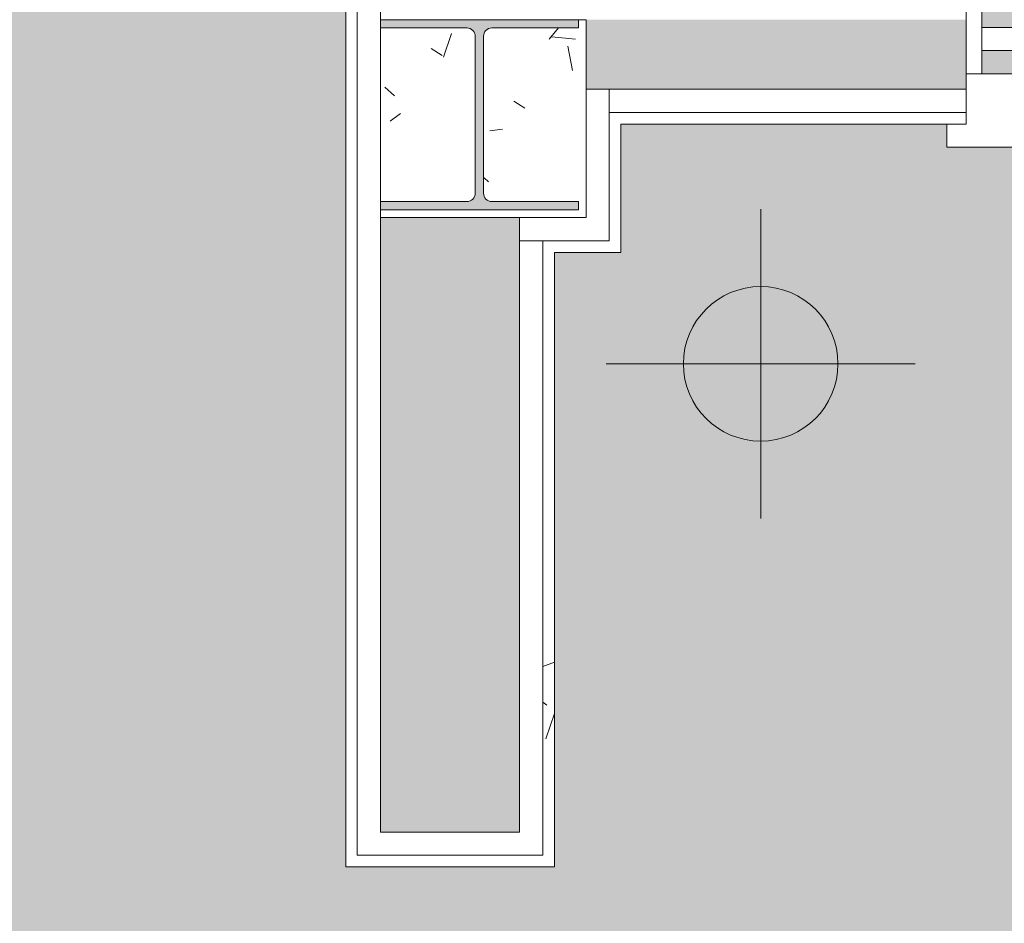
# Model space of a CAD drawing. Header units: millimetres. Extents: x 5980700 to 6194397, y -12939 to 2351883.
# Tile 2 of 124: x 6023426 to 6024700, y -9382 to -8213. Entities that reach past the tile are written whole.
import ezdxf

# ---------------------------------------------------------------- set-up
doc = ezdxf.new("R2010")
doc.units = ezdxf.units.MM
for name, color, linetype, lineweight in [('A-DOOR-FRAM', 31, 'Continuous', 18), ('A-FLOR-PATT', 8, 'Continuous', 18), ('A-GLAZ', 151, 'Continuous', 9), ('A-GLAZ-SILL', 1, 'Continuous', 9), ('A-WALL', 113, 'Continuous', 18), ('A-WALL-PATT', 111, 'Continuous', 25), ('P-PIPE', 3, 'Continuous', 9), ('P-PIPE-CNTR', 3, 'Continuous', 9), ('S-COLS', 52, 'Continuous', 9)]:
    doc.layers.add(name, color=color, linetype=linetype, lineweight=lineweight)
pattern_1 = [(49.99999999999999, (0, 0), (728.73650110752, -63.75582262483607), [76.2, -838.2]), (355, (0, 0), (-140.9716152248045, 764.2276025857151), [60.96, -670.56]), (100.451, (60.728, -5.313), (587.770006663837, 700.4667512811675), [64.76, -712.36]), (46.184, (0, 203.2), (1084.316239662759, -168.1709612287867), [114.3, -1257.3]), (96.636, (90.36, 189.186), (949.6099128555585, 989.7098464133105), [97.14, -1068.54]), (351.184, (0, 203.2), (949.620552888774, 989.7011531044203), [91.44, -1005.84]), (21, (101.6, 152.4), (606.4578690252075, -409.0605652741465), [76.2, -838.2]), (326, (101.6, 152.4), (247.208340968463, 736.752917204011), [60.96, -670.56]), (71.45100000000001, (152.138, 118.312), (853.6682507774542, 327.6854711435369), [64.76, -712.36]), (37.50000000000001, (0, 0), (12.35469342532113, 338.2201185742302), [33.528, -628.904, 33.528, -647.192, -673.1]), (37.50000000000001, (0, 0), (12.35469342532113, 338.2201185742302), [-1343.152, 33.528, -639.572]), (7.499999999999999, (0, 0), (267.2788744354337, 400.7221270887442), [33.528, -354.584, 33.528, -613.664, -256.54]), (7.499999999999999, (0, 0), (267.2788744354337, 400.7221270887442), [-1035.304, 33.528, -223.012]), (327.5, (-226.568, 0), (542.363331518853, -22.91534459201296), [33.528, -220.472, 33.528, -758.952, -1051.56]), (327.5, (-226.568, 0), (542.363331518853, -22.91534459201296), [-1046.48, 33.528, -1018.032]), (317.5, (-328.168, 0), (592.5169587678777, 101.7071067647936), [33.528, -296.672, 33.528, -492.76, -746.76]), (317.5, (-328.168, 0), (592.5169587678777, 101.7071067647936), [-856.488, 33.528, -713.232])]

# ---------------------------------------------------------------- blocks, each defined once
blk = doc.blocks.new('FX-HRT-JANELA_CORRER-4FLS - 330x190cm-4FLS-ALU-3_0cmFolha 5-3910586-PLANTA DE CAIMENTO DE PISOS - TÉRREO')
at = {"layer": 'A-DOOR-FRAM', "lineweight": 5}
h = blk.add_hatch(dxfattribs=at)
h.set_pattern_fill('FP_43', color=256, style=0, pattern_type=2)
h.set_pattern_definition([(225, (-14173.617, -8270.326), (449.0128060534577, -449.0128060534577), []), (225, (-14332.367, -8270.326), (5.684341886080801e-14, -898.0256121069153), []), (225, (-14014.867, -8270.326), (5.684341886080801e-14, -898.0256121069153), [])])
h.paths.add_polyline_path([(-1629.999999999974, 12.50000000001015), (-1649.999999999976, 12.50000000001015), (-1649.999999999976, -77.49999999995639), (-1629.999999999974, -76.5606060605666), (-1629.999999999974, -39.48467825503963)])
h.paths.add_polyline_path([(1630.000000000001, 12.50000000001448), (1630.000000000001, -77.4999999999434), (1649.999999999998, -77.4999999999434), (1649.999999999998, 12.50000000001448)])
at = {"layer": 'A-GLAZ', "lineweight": 5}
h = blk.add_hatch(color=251, dxfattribs=at)
h.paths.add_polyline_path([(790.0000000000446, 12.50000000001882), (-1629.999999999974, 12.50000000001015), (-1629.999999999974, -17.49999999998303), (-789.999999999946, -17.49999999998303), (-789.999999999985, -47.49999999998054), (790.0000000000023, -47.49999999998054), (790.0000000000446, -17.49999999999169), (1630.000000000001, -17.49999999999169), (1630.000000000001, 12.50000000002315), (840.000000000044, 12.50000000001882)])
h.paths.add_polyline_path([(-1629.999999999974, -47.49999999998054), (-1629.999999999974, -77.49999999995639), (-839.9999999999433, -77.49999999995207), (-839.9999999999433, -47.49999999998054), (-1579.99999999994, -47.49999999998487)])
h.paths.add_polyline_path([(939.0418569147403, -47.49999999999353), (840.000000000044, -47.49999999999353), (840.000000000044, -77.49999999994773), (1630.000000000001, -77.4999999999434), (1630.000000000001, -47.4999999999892), (1580.000000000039, -47.4999999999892)])
at = {"layer": 'A-DOOR-FRAM', "color": 250, "lineweight": 5}
for p, q in [((1630.000000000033, -17.50000000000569), (1580.000000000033, -17.50000000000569)), ((1580.000000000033, -47.50000000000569), (1630.000000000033, -47.50000000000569))]:
    blk.add_line(p, q, dxfattribs=at)
at = {"layer": 'A-GLAZ', "color": 90, "lineweight": 5}
blk.add_line((1629.999999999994, 12.49999999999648), (-1630.000000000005, 12.49999999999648), dxfattribs=at)
at = {"layer": 'A-GLAZ', "color": 130}
for p, q in [((1649.999999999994, 12.49999999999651), (1629.999999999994, 12.49999999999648)), ((1629.999999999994, 12.49999999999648), (1629.999999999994, -77.5)), ((1649.999999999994, -77.49999999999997), (1649.999999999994, 12.49999999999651))]:
    blk.add_line(p, q, dxfattribs=at)
blk = doc.blocks.new('FP_70-PLANTA DE CAIMENTO DE PISOS - TÉRREO')
at = {"layer": 'A-GLAZ-SILL', "color": 90, "lineweight": 5}
blk.add_line((1674.999999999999, 107.4999999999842), (-1674.999999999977, 107.4999999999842), dxfattribs=at)
blk = doc.blocks.new('CC_PEITORIL - PEITORIL-V69-PLANTA DE CAIMENTO DE PISOS - TÉRREO')
at = {"layer": 'A-GLAZ-SILL', "lineweight": 5}
h = blk.add_hatch(dxfattribs=at)
h.set_pattern_fill('FP_91', color=256, style=0, pattern_type=2)
h.set_pattern_definition([(180, (-14173.617, -8270.326), (-406.4, -101.6000000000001), [33.528, -271.272, 33.528, -1896.872]), (180, (-14173.617, -8270.326), (-406.4, -101.6000000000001), [-338.328, -271.272, 33.528, -576.072, -1016]), (180, (-14173.617, -8270.326), (-406.4, -101.6000000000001), [-1219.2, 33.528, -271.272, 33.528, -677.672]), (180, (-14173.617, -8270.326), (-406.4, -101.6000000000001), [-1557.528, -169.672, 33.528, -474.472]), (300.0000000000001, (-14326.017, -8321.126), (291.188181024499, -301.1527240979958), [33.528, -271.272, 33.528, -1896.872]), (300.0000000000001, (-14326.017, -8321.126), (291.188181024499, -301.1527240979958), [-338.328, -271.272, 33.528, -576.072, -1016]), (300.0000000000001, (-14326.017, -8321.126), (291.188181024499, -301.1527240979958), [-1219.2, 33.528, -271.272, 33.528, -677.672]), (300.0000000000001, (-14326.017, -8321.126), (291.188181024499, -301.1527240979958), [-1557.528, -169.672, 33.528, -474.472]), (59.99999999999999, (-14376.817, -8524.326), (115.2118189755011, 402.7527240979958), [33.528, -271.272, 33.528, -1896.872]), (59.99999999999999, (-14376.817, -8524.326), (115.2118189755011, 402.7527240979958), [-338.328, -271.272, 33.528, -576.072, -1016]), (59.99999999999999, (-14376.817, -8524.326), (115.2118189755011, 402.7527240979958), [-1219.2, 33.528, -271.272, 33.528, -677.672]), (59.99999999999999, (-14376.817, -8524.326), (115.2118189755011, 402.7527240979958), [-1557.528, -169.672, 33.528, -474.472])])
h.paths.add_polyline_path([(-1649.999999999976, 100.9916647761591), (-1674.999999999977, 100.9916647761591), (-1674.999999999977, 77.50000000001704), (-1649.999999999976, 77.50000000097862), (-1649.999999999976, 12.50000000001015), (1649.999999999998, 12.50000000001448), (1649.999999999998, 77.50000000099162), (1674.999999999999, 77.50000000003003), (1674.999999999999, 100.9916647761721), (-1416.440686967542, 100.9916647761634)])
h = blk.add_hatch(dxfattribs=at)
h.set_pattern_fill('FP_92', color=256, style=0, pattern_type=2)
h.set_pattern_definition([(36.87, (-14808.617, -9857.826), (-4762.494328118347, -3175.008507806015), [793.75, -7143.75]), (26.565, (-15761.117, -9381.576), (1587.501456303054, 1587.499067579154), [1774.879, -1774.879]), (18.435, (-15761.117, -8587.826), (3174.997452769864, 1587.502903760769), [1004.024, -4016.092])])
h.paths.add_polyline_path([(-1649.999999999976, 100.9916647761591), (-1674.999999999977, 100.9916647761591), (-1674.999999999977, 77.50000000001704), (-1649.999999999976, 77.50000000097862), (-1649.999999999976, 12.50000000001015), (1649.999999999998, 12.50000000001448), (1649.999999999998, 77.50000000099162), (1674.999999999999, 77.50000000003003), (1674.999999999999, 100.9916647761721), (-1416.440686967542, 100.9916647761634)])
at = {"layer": 'A-GLAZ-SILL', "color": 90, "lineweight": 5}
for p, q in [((1674.999999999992, 107.4999999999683), (1674.999999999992, 100.991664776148)), ((1674.999999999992, 77.50000000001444), (1674.999999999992, 100.9916647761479))]:
    blk.add_line(p, q, dxfattribs=at)
at = {"layer": 'A-GLAZ', "color": 90, "lineweight": 5}
blk.add_blockref('FP_70-PLANTA DE CAIMENTO DE PISOS - TÉRREO', (0, 0), dxfattribs=at)
blk = doc.blocks.new('_ARQPWR_Pilar perfil I - _TP01-V79-PLANTA DE CAIMENTO DE PISOS - TÉRREO')
at = {"layer": 'S-COLS', "lineweight": 5}
h = blk.add_hatch(color=256, dxfattribs=at)
h.paths.add_polyline_path([(-8.483957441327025, 109.1675482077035), (-8.48032248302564, 109.1660425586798), (-5.346365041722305, 109.1660425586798)])
h.paths.add_polyline_path([(-26.22326894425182, -123.0000000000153), (127.9999999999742, -123.000000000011), (127.9999999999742, -112.3000000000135), (16.04999999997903, -112.3000000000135), (8.483957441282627, -109.1660425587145), (5.349999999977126, -101.6000000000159), (5.349999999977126, 101.5999999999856), (8.483957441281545, 109.1660425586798), (16.05000000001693, 112.2999999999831), (127.9999999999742, 112.2999999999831), (127.9999999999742, 122.999999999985), (-127.9992234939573, 122.999999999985), (-127.9963650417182, 112.2999999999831), (-16.04379473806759, 112.2974296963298), (-8.48032248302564, 109.1572669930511), (-5.35000000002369, 101.5936606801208), (-5.352570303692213, -101.6062052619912), (-8.636869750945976, -109.2308865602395), (-16.05000000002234, -112.3000000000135), (-127.9992234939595, -112.3049851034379), (-127.9963650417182, -122.9997299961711), (-124.7961753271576, -123.0000000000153)])
h.paths.add_polyline_path([(-8.48032248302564, -109.1660425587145), (-8.479257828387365, -109.1634722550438), (-5.667285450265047, -107.6255534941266)])
at = {"layer": 'S-COLS', "color": 90, "lineweight": 5}
for p, q in [((127.9999999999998, 123.0000000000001), (-128.0000000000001, 123.0000000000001)), ((-128.0000000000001, 123.0000000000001), (-128.0000000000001, 112.3000000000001)), ((127.9999999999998, 112.3000000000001), (127.9999999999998, 123.0000000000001)), ((-128.0000000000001, 112.3000000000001), (-16.05000000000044, 112.3000000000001)), ((16.04999999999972, 112.3000000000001), (127.9999999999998, 112.3000000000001)), ((-5.350000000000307, 101.6000000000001), (-5.350000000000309, -101.5999999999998)), ((5.349999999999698, -101.6), (5.349999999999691, 101.6)), ((-16.05000000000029, -112.3), (-128.0000000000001, -112.3)), ((-128.0000000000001, -112.3), (-128.0000000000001, -123)), ((127.9999999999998, -112.3), (16.04999999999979, -112.3)), ((127.9999999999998, -123), (127.9999999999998, -112.3)), ((-128.0000000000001, -123), (127.9999999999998, -123))]:
    blk.add_line(p, q, dxfattribs=at)
for centre, radius, start, end in [((-16.05000000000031, 101.6000000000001), 10.70000000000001, 3.307776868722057e-13, 90.00000000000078), ((16.04999999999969, 101.6000000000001), 10.69999999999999, 90.00000000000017, 180.0000000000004), ((-16.05000000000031, -101.6), 10.7, 270, 7.887775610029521e-13), ((16.04999999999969, -101.6), 10.70000000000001, 180.0000000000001, 270.0000000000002)]:
    blk.add_arc(centre, radius, start, end, dxfattribs=at)
blk = doc.blocks.new('FX-PNC-PILAR-TP2 - FX-PNC-PILAR-TP01-4296264-PLANTA DE CAIMENTO DE PISOS - TÉRREO')
at = {"layer": 'A-WALL-PATT', "lineweight": 5}
h = blk.add_hatch(dxfattribs=at)
h.set_pattern_fill('FP_108', color=135, style=0, pattern_type=2)
h.set_pattern_definition([(49.99999999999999, (2e-05, -3e-05), (364.3679291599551, -31.87829433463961), [38.1, -419.1]), (355, (2e-05, -3e-05), (-70.48585119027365, 382.1133031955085), [30.48, -335.28]), (100.451, (30.364, -2.657), (293.8850033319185, 350.2333756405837), [32.38, -356.18]), (46.184, (2e-05, 101.6), (542.1584806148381, -84.08582678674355), [57.15, -628.65]), (96.636, (45.18, 94.59299999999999), (474.8048986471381, 494.8554198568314), [48.57, -534.27]), (351.184, (2e-05, 101.6), (474.8101998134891, 494.8500824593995), [45.72, -502.92]), (21, (50.8, 76.2), (303.2284677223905, -204.530461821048), [38.1, -419.1]), (326, (50.8, 76.2), (123.6038908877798, 368.3760440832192), [30.48, -335.28]), (71.45100000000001, (76.069, 59.15600000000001), (426.8341253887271, 163.8427355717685), [32.38, -356.18]), (37.50000000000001, (2e-05, -3e-05), (6.176645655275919, 169.1101515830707), [16.764, -314.452, 16.764, -323.596, -336.55]), (37.50000000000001, (2e-05, -3e-05), (6.176645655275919, 169.1101515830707), [-671.576, 16.764, -319.786]), (7.499999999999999, (2e-05, -3e-05), (133.63887623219, 200.3614940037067), [16.764, -177.292, 16.764, -306.832, -128.27]), (7.499999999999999, (2e-05, -3e-05), (133.63887623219, 200.3614940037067), [-517.6519999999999, 16.764, -111.506]), (327.5, (-113.284, -3e-05), (271.1818188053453, -11.45836264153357), [16.764, -110.236, 16.764, -379.476, -525.78]), (327.5, (-113.284, -3e-05), (271.1818188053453, -11.45836264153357), [-523.24, 16.764, -509.016]), (317.5, (-164.084, -3e-05), (296.2585102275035, 50.85284694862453), [16.764, -148.336, 16.764, -246.38, -373.38]), (317.5, (-164.084, -3e-05), (296.2585102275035, 50.85284694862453), [-428.244, 16.764, -356.616])])
h.paths.add_polyline_path([(-16581.61301173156, -8468.841821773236), (-16315.61664668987, -8468.841821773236), (-16316.40928962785, -8212.841821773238), (-16325.61664668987, -8212.841821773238), (-16325.61664668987, -8223.54182177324), (-16437.56664668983, -8223.54182177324), (-16445.13268924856, -8226.675779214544), (-16448.26664668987, -8234.241821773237), (-16447.61758285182, -8439.008800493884), (-16445.13268924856, -8445.007864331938), (-16437.56664668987, -8448.141821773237), (-16325.61664668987, -8448.141821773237), (-16325.61664668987, -8458.841821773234), (-16581.61297577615, -8458.841821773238)])
h.paths.add_polyline_path([(-16581.61301173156, -8448.141821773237), (-16469.6604414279, -8448.139251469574), (-16462.09686707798, -8444.998842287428), (-16458.96664668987, -8437.44182177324), (-16458.96921699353, -8234.23561651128), (-16462.10060413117, -8226.675779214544), (-16471.61587018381, -8223.54182177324), (-16581.61301173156, -8223.54182177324), (-16581.61301173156, -8434.374103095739)])
at = {"layer": 'A-WALL', "color": 130, "lineweight": 9}
for p, q in [((-16315.61664668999, -8212.841821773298), (-16325.61664668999, -8212.841821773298)), ((-16315.61664668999, -8468.841821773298), (-16315.61664668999, -8212.841821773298)), ((-16581.61301173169, -8223.541821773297), (-16581.61301173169, -8448.141821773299)), ((-16581.61301173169, -8458.841821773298), (-16581.61301173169, -8468.841821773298)), ((-16581.61301173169, -8468.841821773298), (-16460.28390427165, -8468.841821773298)), ((-16460.28390427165, -8468.841821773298), (-16315.61664668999, -8468.841821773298))]:
    blk.add_line(p, q, dxfattribs=at)
blk = doc.blocks.new('BE-PMSa-MOD-ARQ-CONEXAODOFUTURO-EX-000-R_rvt-1-PLANTA DE CAIMENTO DE PISOS - TÉRREO')
at = {"layer": 'A-FLOR-PATT', "lineweight": 5}
h = blk.add_hatch(dxfattribs=at)
h.set_pattern_fill('FP_2', color=135, style=0, pattern_type=2)
h.set_pattern_definition([(0, (0, 0), (812.8, 203.2), [33.528, -576.072, 33.528, -576.072, -3251.2]), (0, (0, 0), (812.8, 203.2), [-1219.2, 33.528, -1185.672, 33.528, -576.072, -1422.4]), (0, (0, 0), (812.8, 203.2), [-3048, 33.528, -372.872, 33.528, -982.472]), (120, (304.8, 101.6), (-582.3763620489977, 602.3054481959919), [33.52799999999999, -576.0719999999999, 33.52799999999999, -576.0719999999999, -3251.199999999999]), (120, (304.8, 101.6), (-582.3763620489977, 602.3054481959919), [-1219.2, 33.52799999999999, -1185.672, 33.52799999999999, -576.0719999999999, -1422.4]), (120, (304.8, 101.6), (-582.3763620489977, 602.3054481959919), [-3048, 33.52799999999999, -372.8719999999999, 33.52799999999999, -982.4719999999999]), (240, (406.4, 508), (-230.4236379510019, -805.5054481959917), [33.528, -576.072, 33.528, -576.072, -3251.2]), (240, (406.4, 508), (-230.4236379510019, -805.5054481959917), [-1219.2, 33.528, -1185.672, 33.528, -576.072, -1422.4]), (240, (406.4, 508), (-230.4236379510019, -805.5054481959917), [-3048, 33.528, -372.872, 33.528, -982.472])])
h.paths.add_polyline_path([(13153.13200708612, -10125.84100563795), (14705.38782324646, -10125.84100563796), (14705.38782324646, -9779.8857164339), (14699.38782324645, -9779.8857164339), (14699.38782324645, -9763.237570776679), (14681.68558745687, -9763.757413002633), (14670.96395493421, -9768.482704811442), (14665.88782324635, -9780.73757077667), (14665.88782324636, -9856.278958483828), (14670.73620676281, -9865.0681674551), (14677.45883342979, -9868.493127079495), (14678.38782324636, -9869.242380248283), (14678.38782324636, -9881.040871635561), (14674.1436913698, -9882.10035906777), (14663.09686027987, -9878.012306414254), (14654.48340806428, -9869.156476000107), (14652.0250349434, -9859.981702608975), (14651.89263271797, -9855.73757077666), (14650.88782324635, -9855.73757077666), (14651.89263271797, -9780.73757077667), (14653.73085252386, -9770.127241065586), (14655.24199762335, -9764.487570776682), (14667.13782324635, -9752.591745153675), (14683.38782324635, -9748.23757077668), (14699.38782324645, -9748.23757077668), (14699.38782324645, -9731.589425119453), (14705.38782324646, -9731.589425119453), (14705.38782324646, -9705.737570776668), (14755.38782324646, -9705.737570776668), (14755.38782324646, -9754.737570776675), (14795.38782324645, -9754.737570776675), (14796.02424042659, -9756.737570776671), (14812.38782324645, -9756.737570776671), (14811.36426821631, -9815.737570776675), (14810.34779546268, -9815.737570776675), (14811.47778338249, -9818.171971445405), (14811.43015556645, -9819.291362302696), (14811.44856252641, -9820.918341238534), (14827.38782324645, -9827.197475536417), (14827.38782324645, -10125.84100563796), (21231.38515489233, -10125.84100563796), (21231.38515489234, 5919.158994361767), (12003.88515489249, 5918.472013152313), (12003.8851548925, 5447.158205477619), (12268.88333741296, 5447.158205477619), (12268.88333741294, 4674.158994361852), (15653.88333741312, 4674.158994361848), (15653.88333741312, 5447.158205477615), (15923.88333741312, 5447.15820547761), (15923.88333741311, 4674.158994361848), (19999.38682609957, 4674.158994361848), (19999.38682609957, 5447.158205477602), (20269.38682609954, 5447.158205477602), (20269.38682609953, 4280.731645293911), (20299.38682609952, 4280.731645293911), (20298.51487451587, 1530.731645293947), (20269.38682609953, 1530.731645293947), (20269.38682609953, 1143.558994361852), (20299.38682609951, 1143.558994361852), (20298.51487451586, -1606.441005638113), (20269.38682609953, -1606.441005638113), (20269.38682609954, -2040.191005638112), (20299.38682609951, -2040.191005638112), (20298.51487451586, -4790.191005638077), (20269.38682609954, -4790.191005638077), (20269.38682609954, -5273.941005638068), (20299.38682609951, -5273.941005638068), (20298.51487451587, -8023.941005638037), (20269.38682609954, -8023.941005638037), (20269.38682609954, -9308.841005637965), (19999.38682609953, -9308.841005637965), (19999.38682609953, -8513.841794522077), (19913.38333741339, -8513.841794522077), (19913.38333741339, -8347.825683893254), (19635.38599049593, -8347.825683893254), (19635.38599049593, -8377.825683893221), (16285.38599049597, -8376.953732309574), (16285.38599049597, -8347.825683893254), (15971.88333741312, -8347.825683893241), (15971.88333741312, -8513.84179452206), (15921.38515489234, -8513.84179452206), (15921.38515489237, -9312.594001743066), (15651.38515489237, -9312.594001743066), (15651.3851548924, -8513.84179452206), (15603.38515489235, -8513.841794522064), (15603.38515489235, -8377.825683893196), (12316.88333741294, -8377.82568389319), (12316.88333741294, -8513.841794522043), (12268.88333741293, -8513.841794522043), (12268.88333741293, -9312.59400174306), (11998.88333741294, -9312.59400174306), (11998.88333741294, -8513.841794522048), (11950.88333741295, -8513.841794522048), (11950.88333741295, -8347.825683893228), (11867.63333741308, -8347.825683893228), (11867.63333741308, -8377.82568389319), (8517.633337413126, -8376.953732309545), (8517.633337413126, -8347.825683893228), (8434.383337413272, -8347.825683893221), (8434.383337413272, -8468.841794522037), (8419.38333741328, -8468.841794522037), (8419.38333741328, -8498.841794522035), (8434.383337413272, -8498.841794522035), (8434.383337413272, -8513.841794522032), (8386.383337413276, -8513.841794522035), (8386.383337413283, -9312.594001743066), (8116.383337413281, -9312.594001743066), (8116.383337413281, -9125.841005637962), (2121.38333741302, -9125.841005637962), (2121.38333741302, -9312.594001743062), (1851.383337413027, -9312.594001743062), (1851.383337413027, -9125.841005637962), (-4143.616662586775, -9125.841005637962), (-4143.616662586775, -9312.594001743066), (-4413.616662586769, -9312.594001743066), (-4413.616662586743, -8513.841794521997), (-4461.61666258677, -8513.841794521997), (-4461.61666258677, -8498.841794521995), (-4446.616662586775, -8498.841794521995), (-4446.616662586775, -8468.841794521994), (-4461.61666258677, -8468.841794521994), (-4461.61666258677, -8347.825683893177), (-4547.366662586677, -8347.825683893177), (-4547.366662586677, -8377.825683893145), (-7897.36666258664, -8376.953732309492), (-7897.36666258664, -8347.825683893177), (-7983.116662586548, -8347.825683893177), (-7983.116662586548, -8513.841794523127), (-8031.114845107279, -8513.841794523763), (-8031.114845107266, -9308.841005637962), (-8301.114845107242, -9308.841005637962), (-8301.114845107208, -8513.84179452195), (-8349.116662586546, -8513.841794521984), (-8349.116662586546, -8347.825683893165), (-8354.864845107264, -8347.825683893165), (-8354.864845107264, -8377.825683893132), (-11704.86484510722, -8376.953732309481), (-11704.86484510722, -8347.825683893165), (-11710.61666258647, -8347.825683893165), (-11710.61666258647, -8513.841794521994), (-11758.61484510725, -8513.841794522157), (-11758.61484510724, -9308.841005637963), (-12028.61484510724, -9308.841005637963), (-12028.61484510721, -8513.841794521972), (-12076.61666258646, -8513.841794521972), (-12076.61666258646, -8347.825683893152), (-12498.61666258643, -8347.825683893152), (-12498.61666258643, -8377.82568389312), (-15848.61666258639, -8376.953732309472), (-15848.61666258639, -8347.825683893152), (-16270.61666258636, -8347.82568389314), (-16270.61666258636, -8513.841794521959), (-16356.6158860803, -8513.84179452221), (-16356.61588608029, -9308.841005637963), (-16626.61588608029, -9308.841005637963), (-16626.61588608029, -7987.079408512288), (-16656.61588608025, -7987.079408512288), (-16655.74393449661, -5237.079408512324), (-16626.61588608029, -5237.079408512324), (-16626.61588608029, -4803.341005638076), (-16656.61588608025, -4803.341005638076), (-16655.7439344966, -2053.341005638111), (-16626.61588608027, -2053.341005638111), (-16626.61588608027, -1620.841794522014), (-16656.61588608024, -1620.841794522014), (-16655.74393449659, 1129.158205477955), (-16626.61588608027, 1129.158205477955), (-16626.61588608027, 1534.158205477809), (-16656.61588608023, 1534.158205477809), (-16655.74393449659, 4284.158205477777), (-16626.61588608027, 4284.158205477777), (-16626.61588608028, 5479.158994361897), (-16356.61588608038, 5479.158994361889), (-16356.61588608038, 4674.158994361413), (-12028.61666258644, 4674.158994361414), (-12028.61666258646, 5447.158205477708), (-11733.61666258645, 5446.941285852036), (-11733.61666258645, 4674.158994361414), (-8301.114845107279, 4674.158994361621), (-8301.114845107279, 5447.158205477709), (-8031.114845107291, 5447.158205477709), (-8031.114845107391, 5919.158994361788), (-17588.61484510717, 5919.158994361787), (-17588.6148451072, -10125.84100563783), (8442.166919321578, -10125.84100563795)])
h.paths.add_polyline_path([(14664.88301377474, -9780.73757077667), (14665.63226694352, -9779.779781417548), (14664.44050548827, -9775.73581322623)])
h.paths.add_polyline_path([(-16089.6590788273, -8758.10531785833), (-16115.54098333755, -8754.697900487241), (-16139.6590788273, -8744.707858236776), (-16160.36975694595, -8728.815995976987), (-16176.26161920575, -8708.105317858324), (-16186.2516614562, -8683.987222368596), (-16189.6590788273, -8658.105317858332), (-16186.2516614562, -8632.223413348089), (-16176.26161920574, -8608.105317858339), (-16160.36975694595, -8587.39463973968), (-16139.6590788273, -8571.502777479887), (-16115.54098333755, -8561.512735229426), (-16089.6590788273, -8558.105317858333), (-16063.77717431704, -8561.512735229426), (-16039.65907882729, -8571.502777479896), (-16018.94840070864, -8587.394639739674), (-16003.05653844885, -8608.105317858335), (-15993.06649619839, -8632.22341334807), (-15989.6590788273, -8658.105317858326), (-15993.06649619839, -8683.987222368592), (-16003.05653844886, -8708.10531785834), (-16018.94840070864, -8728.815995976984), (-16039.65907882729, -8744.707858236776), (-16063.77717431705, -8754.697900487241)])
h.paths.add_polyline_path([(19732.71217533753, -8754.668450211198), (19706.83027082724, -8751.260990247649), (19682.71217533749, -8741.270823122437), (19660.00862136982, -8722.781563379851), (19646.10963495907, -8704.667825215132), (19636.11959270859, -8680.54942825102), (19632.71217533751, -8648.664394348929), (19632.71217533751, -8622.782813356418), (19636.11959270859, -8596.901232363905), (19646.10963495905, -8572.783438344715), (19662.00149721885, -8552.073019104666), (19682.71217533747, -8536.181355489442), (19706.83027082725, -8526.191438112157), (19732.7121753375, -8522.784063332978), (19758.59407984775, -8526.191438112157), (19782.71217533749, -8536.181355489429), (19803.42285345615, -8552.073019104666), (19819.31471571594, -8572.783438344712), (19829.30475796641, -8596.901232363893), (19832.7121753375, -8628.39034617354), (19832.7121753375, -8654.66720021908), (19827.88084468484, -8683.987101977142), (19816.67739151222, -8708.104895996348), (19803.42285345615, -8725.378762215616), (19782.71217533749, -8741.27082312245), (19758.59407984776, -8751.260990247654)])
h.paths.add_polyline_path([(15648.38515489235, -8468.841794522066), (15650.88333741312, -8468.841794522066), (15650.88333741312, -8347.825683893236), (15648.38515489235, -8347.825683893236), (15648.38515489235, -8375.919436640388)])
h.paths.add_polyline_path([(-15957.766248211, 4689.65210732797), (-15964.016248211, 4691.326789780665), (-15966.60508297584, 4693.313272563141), (-15969.84032103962, 4698.916869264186), (-15969.84032103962, 4705.387345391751), (-15966.60508297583, 4710.990942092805), (-15961.00148627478, 4714.226180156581), (-15954.53101014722, 4714.226180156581), (-15948.92741344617, 4710.990942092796), (-15945.69217538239, 4705.387345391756), (-15945.69217538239, 4698.916869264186), (-15948.92741344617, 4693.313272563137), (-15954.53101014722, 4690.078034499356)])
h.paths.add_polyline_path([(19572.98503538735, 4699.192323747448), (19566.73503538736, 4700.867006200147), (19564.14620062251, 4702.853488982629), (19560.91096255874, 4708.45708568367), (19560.91096255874, 4714.927561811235), (19564.14620062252, 4720.531158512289), (19569.74979732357, 4723.766396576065), (19576.22027345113, 4723.766396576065), (19581.82387015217, 4720.53115851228), (19585.05910821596, 4714.927561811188), (19585.05910821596, 4708.457085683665), (19581.82387015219, 4702.853488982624), (19576.22027345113, 4699.618250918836)])
h.paths.add_polyline_path([(19732.7121753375, 4730.240264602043), (19706.83027082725, 4733.647681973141), (19682.7121753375, 4743.637724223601), (19662.00149721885, 4759.529586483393), (19646.10963495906, 4780.240264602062), (19636.11959270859, 4804.358360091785), (19632.71217533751, 4830.240264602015), (19636.11959270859, 4856.122169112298), (19646.10963495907, 4880.240264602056), (19662.00149721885, 4900.950942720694), (19682.7121753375, 4916.84280498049), (19706.83027082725, 4926.832847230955), (19732.7121753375, 4930.240264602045), (19758.59407984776, 4926.832847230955), (19782.71217533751, 4916.842804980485), (19803.42285345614, 4900.950942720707), (19819.31471571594, 4880.240264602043), (19829.30475796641, 4856.122169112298), (19832.7121753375, 4830.24026460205), (19829.30475796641, 4804.358360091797), (19819.31471571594, 4780.240264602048), (19803.42285345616, 4759.529586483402), (19782.71217533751, 4743.63772422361), (19758.59407984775, 4733.647681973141)])
h.paths.add_polyline_path([(-16089.6590788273, 4736.408178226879), (-16115.54098333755, 4739.815595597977), (-16139.6590788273, 4749.805637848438), (-16160.36975694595, 4765.697500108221), (-16176.26161920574, 4786.408178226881), (-16186.2516614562, 4810.526273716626), (-16189.6590788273, 4836.408178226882), (-16186.2516614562, 4862.29008273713), (-16176.26161920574, 4886.408178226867), (-16160.36975694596, 4907.118856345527), (-16139.6590788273, 4923.010718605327), (-16115.54098333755, 4933.000760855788), (-16089.6590788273, 4936.408178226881), (-16063.77717431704, 4933.000760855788), (-16039.6590788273, 4923.010718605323), (-16018.94840070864, 4907.118856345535), (-16003.05653844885, 4886.408178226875), (-15993.06649619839, 4862.29008273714), (-15989.6590788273, 4836.408178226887), (-15993.06649619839, 4810.526273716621), (-16003.05653844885, 4786.408178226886), (-16018.94840070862, 4765.697500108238), (-16039.6590788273, 4749.805637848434), (-16063.77717431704, 4739.815595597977)])
at = {"layer": 'A-WALL-PATT', "lineweight": 5}
h = blk.add_hatch(dxfattribs=at)
h.set_pattern_fill('FP_9', color=135, style=0, pattern_type=2)
h.set_pattern_definition(pattern_1)
h.paths.add_polyline_path([(-16626.61588608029, -8347.825683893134), (-16611.61588608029, -8347.825683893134), (-16611.61588608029, -7962.079408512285), (-16626.61588608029, -7962.079408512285), (-16626.61588608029, -8333.887722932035)])
h.paths.add_polyline_path([(-16626.61588608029, -5262.079408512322), (-16611.61588608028, -5262.079408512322), (-16611.61588608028, -4975.341086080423), (-16626.61588608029, -4975.341086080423), (-16626.61588608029, -5237.079408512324)])
h = blk.add_hatch(color=57, dxfattribs=at)
h.paths.add_polyline_path([(-12076.61666258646, -8302.825683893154), (-12031.61666258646, -8302.825683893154), (-12031.61666258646, -8212.825683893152), (-12523.61666258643, -8212.825683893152), (-12523.61666258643, -8302.825683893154), (-12168.3053396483, -8302.825683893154)])
h.paths.add_polyline_path([(-16285.61666258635, -8302.825683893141), (-15823.6166625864, -8302.825683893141), (-15823.6166625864, -8212.82568389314), (-16315.61666258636, -8212.841794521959), (-16315.61666258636, -8302.825683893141), (-16290.39979144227, -8302.825683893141)])
h = blk.add_hatch(dxfattribs=at)
h.set_pattern_fill('FP_9', color=135, style=0, pattern_type=2)
h.set_pattern_definition(pattern_1)
h.paths.add_polyline_path([(-16611.61588608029, -9308.841005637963), (-16611.61588608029, -8347.825683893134), (-16626.61588608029, -8347.825683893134), (-16626.61588608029, -9308.841005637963)])
h = blk.add_hatch(color=57, dxfattribs=at)
h.paths.add_polyline_path([(-16401.61588608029, -9263.84100563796), (-16401.61588608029, -8498.841794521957), (-16581.61588608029, -8468.841794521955), (-16581.61588608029, -9263.84100563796), (-16526.63174242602, -9263.84100563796)])
h.paths.add_polyline_path([(-16401.61588608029, -8498.841794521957), (-16401.61588608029, -8468.841794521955), (-16581.61302762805, -8468.841794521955)])
h = blk.add_hatch(dxfattribs=at)
h.set_pattern_fill('FP_9', color=135, style=0, pattern_type=2)
h.set_pattern_definition(pattern_1)
h.paths.add_polyline_path([(-16403.38059378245, -9308.841005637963), (-16356.61588608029, -9308.841005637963), (-16356.6158860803, -8498.841794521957), (-16371.61588608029, -8498.841794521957), (-16371.61588608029, -9293.841005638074), (-16611.61588608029, -9293.841005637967), (-16611.61588608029, -9308.841005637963), (-16581.61302762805, -9308.841005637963)])
at = {"layer": 'A-WALL', "color": 130, "lineweight": 9}
for p, q in [((-16626.61588608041, -7962.079408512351), (-16626.61588608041, -8347.825683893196)), ((-15823.61666258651, -8347.8256838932), (-15823.61666258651, -8282.825683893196)), ((-16626.61588608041, -8347.825683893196), (-16626.61588608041, -9308.84100563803)), ((-16270.61666258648, -8347.8256838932), (-15823.61666258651, -8347.8256838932)), ((-16270.61666258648, -8468.841794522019), (-16270.61666258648, -8347.825683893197)), ((-16270.61666258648, -8498.841794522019), (-16270.61666258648, -8468.841794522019)), ((-16270.61666258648, -8513.841794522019), (-16270.61666258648, -8498.841794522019)), ((-16356.61588608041, -9308.84100563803), (-16356.61588608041, -8513.841794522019)), ((-16356.61588608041, -8513.841794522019), (-16270.61666258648, -8513.841794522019)), ((-16626.61588608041, -9308.84100563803), (-16611.61588608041, -9308.84100563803)), ((-16611.61588608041, -9308.84100563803), (-16371.61588608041, -9308.84100563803)), ((-16371.61588608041, -9308.84100563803), (-16356.61588608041, -9308.84100563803))]:
    blk.add_line(p, q, dxfattribs=at)
at = {"layer": 'A-WALL', "color": 90, "lineweight": 5}
for p, q in [((-16611.61588608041, -8302.825683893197), (-16611.61588608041, -7962.079408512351)), ((-16581.61588608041, -8212.841794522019), (-16581.61588608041, -7962.079408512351)), ((-16611.61588608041, -8332.825683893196), (-16611.61588608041, -8302.825683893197)), ((-16285.61666258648, -8302.825683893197), (-16315.61666258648, -8302.825683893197)), ((-16315.61666258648, -8302.8256838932), (-16285.61666258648, -8302.8256838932)), ((-15823.61666258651, -8302.8256838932), (-16285.61666258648, -8302.825683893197)), ((-16285.61666258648, -8302.8256838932), (-16285.61666258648, -8332.825683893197)), ((-16611.61588608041, -8332.825683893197), (-16611.61588608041, -8347.825683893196)), ((-16611.61588608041, -8347.825683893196), (-16611.61588608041, -8332.825683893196)), ((-15823.61666258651, -8332.8256838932), (-16285.61666258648, -8332.825683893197)), ((-16285.61666258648, -8332.825683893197), (-16285.61666258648, -8347.8256838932)), ((-16611.61588608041, -9293.84100563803), (-16611.61588608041, -8347.825683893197)), ((-16315.61666258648, -8347.825683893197), (-16315.61666258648, -8468.841794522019)), ((-16285.61666258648, -8468.841794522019), (-16285.61666258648, -8347.825683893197)), ((-16581.61588608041, -9263.841005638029), (-16581.61588608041, -8468.841794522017)), ((-16401.61588608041, -8498.841794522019), (-16401.61588608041, -8468.841794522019)), ((-16401.61588608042, -8498.841794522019), (-16401.61588608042, -8468.841794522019)), ((-16315.61666258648, -8468.841794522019), (-16356.61588608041, -8468.841794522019)), ((-16285.61666258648, -8468.841794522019), (-16285.61666258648, -8498.841794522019)), ((-16401.61588608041, -9263.84100563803), (-16401.61588608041, -8498.841794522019)), ((-16371.61588608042, -8498.841794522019), (-16401.61588608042, -8498.841794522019)), ((-16371.61588608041, -9293.84100563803), (-16371.61588608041, -8498.841794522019)), ((-16356.61588608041, -8498.841794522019), (-16371.61588608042, -8498.841794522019)), ((-16356.61588608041, -8498.841794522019), (-16285.61666258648, -8498.841794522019)), ((-16401.61588608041, -9263.84100563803), (-16581.61588608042, -9263.841005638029)), ((-16581.61588608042, -9293.841005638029), (-16611.61588608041, -9293.84100563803)), ((-16581.61588608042, -9293.84100563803), (-16401.61588608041, -9293.84100563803)), ((-16401.61588608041, -9293.84100563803), (-16371.61588608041, -9293.84100563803))]:
    blk.add_line(p, q, dxfattribs=at)
at = {"layer": 'A-WALL', "color": 250, "lineweight": 5}
for p, q in [((-16325.61666258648, -8212.841794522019), (-16315.61666258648, -8212.841794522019)), ((-16315.61666258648, -8212.841794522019), (-16315.61666258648, -8302.825683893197)), ((-16581.61302762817, -8302.825683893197), (-16581.61302762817, -8223.541794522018)), ((-16581.61302762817, -8332.825683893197), (-16581.61302762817, -8302.825683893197)), ((-16581.61302762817, -8347.825683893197), (-16581.61302762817, -8332.825683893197)), ((-16581.61302762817, -8448.141794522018), (-16581.61302762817, -8347.825683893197)), ((-16581.61302762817, -8468.841794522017), (-16581.61302762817, -8458.841794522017)), ((-16460.28392016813, -8468.841794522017), (-16581.61302762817, -8468.841794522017)), ((-16401.61588608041, -8468.841794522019), (-16460.28392016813, -8468.841794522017))]:
    blk.add_line(p, q, dxfattribs=at)
at = {"layer": 'A-GLAZ', "color": 250, "lineweight": 5, "rotation": 180}
for name in ['FX-HRT-JANELA_CORRER-4FLS - 330x190cm-4FLS-ALU-3_0cmFolha 5-3910586-PLANTA DE CAIMENTO DE PISOS - TÉRREO', 'CC_PEITORIL - PEITORIL-V69-PLANTA DE CAIMENTO DE PISOS - TÉRREO']:
    blk.add_blockref(name, (-14173.61666258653, -8270.325683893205), dxfattribs=at)
at = {"layer": 'A-WALL', "color": 250, "lineweight": 5}
blk.add_blockref('FX-PNC-PILAR-TP2 - FX-PNC-PILAR-TP01-4296264-PLANTA DE CAIMENTO DE PISOS - TÉRREO', (-1.589655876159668e-05, 2.72512435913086e-05), dxfattribs=at)
at = {"layer": 'S-COLS', "color": 250, "lineweight": 5}
blk.add_blockref('_ARQPWR_Pilar perfil I - _TP01-V79-PLANTA DE CAIMENTO DE PISOS - TÉRREO', (-16453.61666258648, -8335.841794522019), dxfattribs=at)
blk = doc.blocks.new('BE-PMSa-MOD-ESG-CONEXAODOFUTURO-EX-000-R_rvt-1-PLANTA DE CAIMENTO DE PISOS - TÉRREO')
at = {"layer": 'P-PIPE'}
blk.add_hatch(color=55, dxfattribs=at).paths.add_polyline_path([(-16089.65907882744, -8758.105317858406), (-16063.77717431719, -8754.697900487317), (-16039.65907882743, -8744.707858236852), (-16018.94840070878, -8728.81599597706), (-16003.056538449, -8708.105317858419), (-15993.06649619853, -8683.987222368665), (-15989.65907882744, -8658.105317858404), (-15993.06649619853, -8632.223413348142), (-16003.05653844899, -8608.10531785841), (-16018.94840070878, -8587.39463973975), (-16039.65907882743, -8571.502777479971), (-16063.77717431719, -8561.512735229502), (-16089.65907882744, -8558.105317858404), (-16115.54098333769, -8561.512735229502), (-16139.65907882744, -8571.502777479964), (-16160.36975694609, -8587.394639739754), (-16176.26161920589, -8608.105317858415), (-16186.25166145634, -8632.223413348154), (-16189.65907882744, -8658.105317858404), (-16186.25166145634, -8683.987222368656), (-16176.26161920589, -8708.1053178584), (-16160.36975694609, -8728.815995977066), (-16139.65907882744, -8744.707858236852), (-16115.54098333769, -8754.697900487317)])
at = {"layer": 'P-PIPE', "color": 81}
for radius, start, end in [(99.99999999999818, 0, 180), (100, 180, 359.9999999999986)]:
    blk.add_arc((-16089.65907882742, -8658.105317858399), radius, start, end, dxfattribs=at)
at = {"layer": 'P-PIPE-CNTR', "color": 53}
for p, q in [((-16089.65907882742, -8858.105317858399), (-16089.65907882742, -8458.105317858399)), ((-16289.65907882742, -8658.105317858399), (-15889.65907882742, -8658.105317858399))]:
    blk.add_line(p, q, dxfattribs=at)

msp = doc.modelspace()

# ---------------------------------------------------------------- block references
at = {"lineweight": 5}
for name in ['BE-PMSa-MOD-ARQ-CONEXAODOFUTURO-EX-000-R_rvt-1-PLANTA DE CAIMENTO DE PISOS - TÉRREO', 'BE-PMSa-MOD-ESG-CONEXAODOFUTURO-EX-000-R_rvt-1-PLANTA DE CAIMENTO DE PISOS - TÉRREO']:
    msp.add_blockref(name, (6040474.816446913, 0), dxfattribs=at)

doc.saveas('drawing.dxf')
